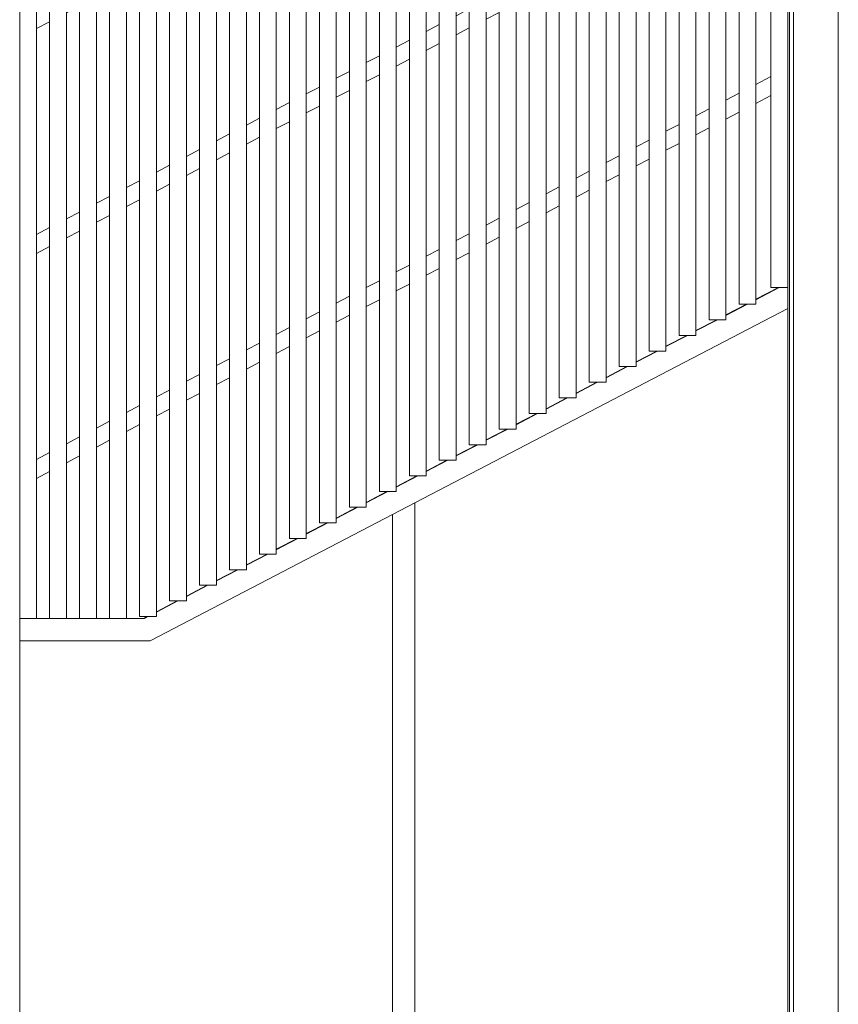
# Model space of a CAD drawing. Header units: millimetres. Extents: x -65 to 293624, y -1905 to 31061.
# Tile 188 of 256: x 113307 to 115492, y 18927 to 21554. Entities that reach past the tile are written whole.
import ezdxf

# ---------------------------------------------------------------- set-up
doc = ezdxf.new("R2010")
doc.units = ezdxf.units.MM
doc.header["$MEASUREMENT"] = 0
for name, color, linetype in [('1232 Välisseinad.AR', 7, 'Continuous'), ('1244 Fassaadivarustus.AR', 7, 'Continuous'), ('1245 Klaasfassaadid.AR', 7, 'Continuous'), ('1245 Sisehoovi varjestus.AR', 7, 'Continuous'), ('1248 Vihmaveetorud.AR', 7, 'Continuous'), ('1253 Terrassipostid.AR', 7, 'Continuous')]:
    doc.layers.add(name, color=color, linetype=linetype)

# ---------------------------------------------------------------- blocks, each defined once
blk = doc.blocks.new('Section Element_1060_3', base_point=(20443.1, 12361.4))
at = {"layer": '1253 Terrassipostid.AR', "color": 7, "linetype": 'Continuous', "lineweight": 13}
blk.add_line((113306.9, 22750.9), (113306.9, 16346.4), dxfattribs=at)
blk = doc.blocks.new('Section Element_1061_3', base_point=(20443.1, 12361.4))
at = {"layer": '1253 Terrassipostid.AR', "color": 7, "linetype": 'Continuous', "lineweight": 13}
blk.add_line((115356.9, 17369.2), (115356.9, 23067.1), dxfattribs=at)
blk = doc.blocks.new('Section Element_1119_3', base_point=(20443.1, 12361.4))
at = {"layer": '1232 Välisseinad.AR', "color": 7, "linetype": 'Continuous', "lineweight": 13}
for p, q in [((113351.9, 19956.4), (113386.9, 19956.4)), ((113431.9, 19956.4), (113466.9, 19956.4)), ((113511.9, 19956.4), (113546.9, 19956.4)), ((113591.9, 19956.4), (113640.3, 19956.4))]:
    blk.add_line(p, q, dxfattribs=at)
blk = doc.blocks.new('Section Element_1121_3', base_point=(20443.1, 12361.4))
at = {"layer": '1244 Fassaadivarustus.AR', "color": 7, "linetype": 'Continuous', "lineweight": 13}
for p, q in [((115334.4, 20839.1), (115271.9, 20806.5)), ((115332.2, 20839.1), (115271.9, 20807.6)), ((115249.4, 20794.8), (115191.9, 20764.8)), ((115247.2, 20794.8), (115191.9, 20765.9)), ((115169.4, 20753.1), (115111.9, 20723.1)), ((115167.2, 20753.1), (115111.9, 20724.3)), ((115089.4, 20711.4), (115031.9, 20681.4)), ((115087.2, 20711.4), (115031.9, 20682.6)), ((115009.4, 20669.7), (114951.9, 20639.8)), ((115007.2, 20669.7), (114951.9, 20640.9)), ((114929.4, 20628), (114871.9, 20598.1)), ((114927.2, 20628), (114871.9, 20599.2)), ((114849.4, 20586.4), (114791.9, 20556.4)), ((114847.2, 20586.4), (114791.9, 20557.5)), ((114769.4, 20544.7), (114711.9, 20514.7)), ((114767.2, 20544.7), (114711.9, 20515.8)), ((114689.4, 20503), (114631.9, 20473)), ((114687.2, 20503), (114631.9, 20474.2)), ((114609.4, 20461.3), (114551.9, 20431.4)), ((114607.2, 20461.3), (114551.9, 20432.5)), ((114529.4, 20419.6), (114471.9, 20389.7)), ((114527.2, 20419.6), (114471.9, 20390.8)), ((114449.4, 20378), (114391.9, 20348)), ((114447.2, 20378), (114391.9, 20349.1)), ((114369.4, 20336.3), (114311.9, 20306.3)), ((114367.2, 20336.3), (114311.9, 20307.4)), ((114289.4, 20294.6), (114231.9, 20264.6)), ((114287.2, 20294.6), (114231.9, 20265.8)), ((114209.4, 20252.9), (114151.9, 20222.9)), ((114207.2, 20252.9), (114151.9, 20224.1)), ((114129.4, 20211.2), (114071.9, 20181.3)), ((114127.2, 20211.2), (114071.9, 20182.4)), ((114049.4, 20169.5), (113991.9, 20139.6)), ((114047.2, 20169.5), (113991.9, 20140.7)), ((113969.4, 20127.9), (113911.9, 20097.9)), ((113967.2, 20127.9), (113911.9, 20099)), ((113889.4, 20086.2), (113831.9, 20056.2)), ((113887.2, 20086.2), (113831.9, 20057.4)), ((113809.4, 20044.5), (113751.9, 20014.5)), ((113807.2, 20044.5), (113751.9, 20015.7)), ((113729.4, 20002.8), (113671.9, 19972.9)), ((113727.2, 20002.8), (113671.9, 19974)), ((113649.4, 19961.1), (113640.3, 19956.4)), ((113647.2, 19961.1), (113640.3, 19957.6)), ((113640.3, 19956.4), (113640.3, 19957.6))]:
    blk.add_line(p, q, dxfattribs=at)
blk = doc.blocks.new('Section Element_1331_3', base_point=(20443.1, 12361.4))
at = {"layer": '1248 Vihmaveetorud.AR', "color": 7, "linetype": 'Continuous', "lineweight": 13}
for p, q in [((115371.9, 12513.5), (115371.9, 23119.1)), ((115491.9, 12513.5), (115491.9, 23137.7)), ((115361.9, 12513), (115361.9, 23117.6))]:
    blk.add_line(p, q, dxfattribs=at)
blk = doc.blocks.new('Section Element_1495_3', base_point=(20443.1, 12361.4))
at = {"layer": '1245 Klaasfassaadid.AR', "color": 7, "linetype": 'Continuous', "lineweight": 13}
for p, q in [((114301.9, 18088.4), (114301.9, 20200.1)), ((114361.9, 18119.6), (114361.9, 20200.1))]:
    blk.add_line(p, q, dxfattribs=at)
blk = doc.blocks.new('Section Element_1644_3', base_point=(20443.1, 12361.4))
at = {"layer": '1245 Klaasfassaadid.AR', "color": 7, "linetype": 'Continuous', "lineweight": 13}
blk.add_line((113306.9, 19896.4), (113655, 19896.4), dxfattribs=at)
blk = doc.blocks.new('Section Element_1651_3', base_point=(20443.1, 12361.4))
at = {"layer": '1245 Klaasfassaadid.AR', "color": 7, "linetype": 'Continuous', "lineweight": 13}
blk.add_line((114361.9, 20264.7), (115356.9, 20783.1), dxfattribs=at)
blk = doc.blocks.new('Section Element_1652_3', base_point=(20443.1, 12361.4))
at = {"layer": '1245 Klaasfassaadid.AR', "color": 7, "linetype": 'Continuous', "lineweight": 13}
for p, q in [((114301.9, 20233.4), (114361.9, 20264.7)), ((114361.9, 20200.1), (114361.9, 20264.7)), ((114301.9, 20200.1), (114301.9, 20233.4))]:
    blk.add_line(p, q, dxfattribs=at)
blk = doc.blocks.new('Section Element_1653_3', base_point=(20443.1, 12361.4))
at = {"layer": '1245 Klaasfassaadid.AR', "color": 7, "linetype": 'Continuous', "lineweight": 13}
for p, q in [((113655, 19896.4), (114301.9, 20233.4)), ((113649.4, 19961.1), (113649.4, 19961.1))]:
    blk.add_line(p, q, dxfattribs=at)
blk = doc.blocks.new('Section Element_1679_3', base_point=(20443.1, 12361.4))
at = {"layer": '1245 Sisehoovi varjestus.AR', "color": 7, "linetype": 'Continuous', "lineweight": 13}
for p, q in [((115311.9, 21401.8), (115271.9, 21381)), ((115226.9, 21357.5), (115191.9, 21339.3)), ((115311.9, 21351.1), (115271.9, 21330.2)), ((115146.9, 21315.8), (115111.9, 21297.6)), ((115226.9, 21306.8), (115191.9, 21288.5)), ((115066.9, 21274.2), (115031.9, 21255.9)), ((115146.9, 21265.1), (115111.9, 21246.9)), ((114986.9, 21232.5), (114951.9, 21214.2)), ((115066.9, 21223.4), (115031.9, 21205.2)), ((114906.9, 21190.8), (114871.9, 21172.6)), ((114986.9, 21181.7), (114951.9, 21163.5)), ((114826.9, 21149.1), (114791.9, 21130.9)), ((114906.9, 21140.1), (114871.9, 21121.8)), ((114746.9, 21107.4), (114711.9, 21089.2)), ((114826.9, 21098.4), (114791.9, 21080.1)), ((114666.9, 21065.8), (114631.9, 21047.5)), ((114746.9, 21056.7), (114711.9, 21038.5)), ((114586.9, 21024.1), (114551.9, 21005.8)), ((114666.9, 21015), (114631.9, 20996.8)), ((114506.9, 20982.4), (114471.9, 20964.2)), ((114586.9, 20973.3), (114551.9, 20955.1)), ((114426.9, 20940.7), (114391.9, 20922.5)), ((114506.9, 20931.7), (114471.9, 20913.4)), ((114346.9, 20899), (114311.9, 20880.8)), ((114426.9, 20890), (114391.9, 20871.7)), ((114266.9, 20857.3), (114231.9, 20839.1)), ((114346.9, 20848.3), (114311.9, 20830.1)), ((114186.9, 20815.7), (114151.9, 20797.4)), ((114266.9, 20806.6), (114231.9, 20788.4)), ((114106.9, 20774), (114071.9, 20755.8)), ((114186.9, 20764.9), (114151.9, 20746.7)), ((114026.9, 20732.3), (113991.9, 20714.1)), ((114106.9, 20723.2), (114071.9, 20705)), ((113946.9, 20690.6), (113911.9, 20672.4)), ((114026.9, 20681.6), (113991.9, 20663.3)), ((113866.9, 20648.9), (113831.9, 20630.7)), ((113946.9, 20639.9), (113911.9, 20621.6)), ((113786.9, 20607.3), (113751.9, 20589)), ((113866.9, 20598.2), (113831.9, 20580)), ((113706.9, 20565.6), (113671.9, 20547.3)), ((113786.9, 20556.5), (113751.9, 20538.3)), ((113626.9, 20523.9), (113591.9, 20505.7)), ((113706.9, 20514.8), (113671.9, 20496.6)), ((113546.9, 20482.2), (113511.9, 20464)), ((113626.9, 20473.2), (113591.9, 20454.9)), ((113466.9, 20440.5), (113431.9, 20422.3)), ((113546.9, 20431.5), (113511.9, 20413.2)), ((113386.9, 20398.9), (113351.9, 20380.6)), ((113466.9, 20389.8), (113431.9, 20371.6)), ((113386.9, 20348.1), (113351.9, 20329.9))]:
    blk.add_line(p, q, dxfattribs=at)
blk = doc.blocks.new('Section Element_1735_3', base_point=(20443.1, 12361.4))
at = {"layer": '1245 Sisehoovi varjestus.AR', "color": 7, "linetype": 'Continuous', "lineweight": 13}
for p, q in [((113386.9, 19956.4), (113386.9, 22763.2)), ((113431.9, 19956.4), (113431.9, 22770.1)), ((113386.9, 19956.4), (113431.9, 19956.4))]:
    blk.add_line(p, q, dxfattribs=at)
blk = doc.blocks.new('Section Element_1736_3', base_point=(20443.1, 12361.4))
at = {"layer": '1245 Sisehoovi varjestus.AR', "color": 7, "linetype": 'Continuous', "lineweight": 13}
for p, q in [((113351.9, 19956.4), (113351.9, 22757.8)), ((113306.9, 19956.4), (113351.9, 19956.4))]:
    blk.add_line(p, q, dxfattribs=at)
blk = doc.blocks.new('Section Element_1737_3', base_point=(20443.1, 12361.4))
at = {"layer": '1245 Sisehoovi varjestus.AR', "color": 7, "linetype": 'Continuous', "lineweight": 13}
for p, q in [((113511.9, 19956.4), (113511.9, 22782.5)), ((113466.9, 19956.4), (113466.9, 22775.5)), ((113466.9, 19956.4), (113511.9, 19956.4))]:
    blk.add_line(p, q, dxfattribs=at)
blk = doc.blocks.new('Section Element_1738_3', base_point=(20443.1, 12361.4))
at = {"layer": '1245 Sisehoovi varjestus.AR', "color": 7, "linetype": 'Continuous', "lineweight": 13}
for p, q in [((113546.9, 19956.4), (113546.9, 22787.9)), ((113591.9, 19956.4), (113591.9, 22794.8)), ((113546.9, 19956.4), (113591.9, 19956.4))]:
    blk.add_line(p, q, dxfattribs=at)
blk = doc.blocks.new('Section Element_1739_3', base_point=(20443.1, 12361.4))
at = {"layer": '1245 Sisehoovi varjestus.AR', "color": 7, "linetype": 'Continuous', "lineweight": 13}
for p, q in [((113671.9, 19961.1), (113671.9, 22807.2)), ((113626.9, 19961.1), (113626.9, 22800.2)), ((113626.9, 19961.1), (113671.9, 19961.1))]:
    blk.add_line(p, q, dxfattribs=at)
blk = doc.blocks.new('Section Element_1740_3', base_point=(20443.1, 12361.4))
at = {"layer": '1245 Sisehoovi varjestus.AR', "color": 7, "linetype": 'Continuous', "lineweight": 13}
for p, q in [((113706.9, 20002.8), (113706.9, 22812.6)), ((113751.9, 20002.8), (113751.9, 22819.5)), ((113706.9, 20002.8), (113751.9, 20002.8))]:
    blk.add_line(p, q, dxfattribs=at)
blk = doc.blocks.new('Section Element_1741_3', base_point=(20443.1, 12361.4))
at = {"layer": '1245 Sisehoovi varjestus.AR', "color": 7, "linetype": 'Continuous', "lineweight": 13}
for p, q in [((113831.9, 20044.5), (113831.9, 22831.9)), ((113786.9, 20044.5), (113786.9, 22824.9)), ((113786.9, 20044.5), (113831.9, 20044.5))]:
    blk.add_line(p, q, dxfattribs=at)
blk = doc.blocks.new('Section Element_1742_3', base_point=(20443.1, 12361.4))
at = {"layer": '1245 Sisehoovi varjestus.AR', "color": 7, "linetype": 'Continuous', "lineweight": 13}
for p, q in [((113866.9, 20086.2), (113866.9, 22837.3)), ((113911.9, 20086.2), (113911.9, 22844.2)), ((113866.9, 20086.2), (113911.9, 20086.2))]:
    blk.add_line(p, q, dxfattribs=at)
blk = doc.blocks.new('Section Element_1743_3', base_point=(20443.1, 12361.4))
at = {"layer": '1245 Sisehoovi varjestus.AR', "color": 7, "linetype": 'Continuous', "lineweight": 13}
for p, q in [((113991.9, 20127.9), (113991.9, 22856.5)), ((113946.9, 20127.9), (113946.9, 22849.6)), ((113946.9, 20127.9), (113991.9, 20127.9))]:
    blk.add_line(p, q, dxfattribs=at)
blk = doc.blocks.new('Section Element_1744_3', base_point=(20443.1, 12361.4))
at = {"layer": '1245 Sisehoovi varjestus.AR', "color": 7, "linetype": 'Continuous', "lineweight": 13}
for p, q in [((114026.9, 20169.5), (114026.9, 22861.9)), ((114071.9, 20169.5), (114071.9, 22868.9)), ((114026.9, 20169.5), (114071.9, 20169.5))]:
    blk.add_line(p, q, dxfattribs=at)
blk = doc.blocks.new('Section Element_1745_3', base_point=(20443.1, 12361.4))
at = {"layer": '1245 Sisehoovi varjestus.AR', "color": 7, "linetype": 'Continuous', "lineweight": 13}
for p, q in [((114106.9, 20211.2), (114106.9, 22874.3)), ((114151.9, 20211.2), (114151.9, 22881.2)), ((114106.9, 20211.2), (114151.9, 20211.2))]:
    blk.add_line(p, q, dxfattribs=at)
blk = doc.blocks.new('Section Element_1746_3', base_point=(20443.1, 12361.4))
at = {"layer": '1245 Sisehoovi varjestus.AR', "color": 7, "linetype": 'Continuous', "lineweight": 13}
for p, q in [((114186.9, 20252.9), (114186.9, 22886.6)), ((114231.9, 20252.9), (114231.9, 22893.6)), ((114186.9, 20252.9), (114231.9, 20252.9))]:
    blk.add_line(p, q, dxfattribs=at)
blk = doc.blocks.new('Section Element_1747_3', base_point=(20443.1, 12361.4))
at = {"layer": '1245 Sisehoovi varjestus.AR', "color": 7, "linetype": 'Continuous', "lineweight": 13}
for p, q in [((114266.9, 20294.6), (114266.9, 22899)), ((114311.9, 20294.6), (114311.9, 22905.9)), ((114266.9, 20294.6), (114311.9, 20294.6))]:
    blk.add_line(p, q, dxfattribs=at)
blk = doc.blocks.new('Section Element_1748_3', base_point=(20443.1, 12361.4))
at = {"layer": '1245 Sisehoovi varjestus.AR', "color": 7, "linetype": 'Continuous', "lineweight": 13}
for p, q in [((114346.9, 20336.3), (114346.9, 22911.3)), ((114391.9, 20336.3), (114391.9, 22918.2)), ((114346.9, 20336.3), (114391.9, 20336.3))]:
    blk.add_line(p, q, dxfattribs=at)
blk = doc.blocks.new('Section Element_1749_3', base_point=(20443.1, 12361.4))
at = {"layer": '1245 Sisehoovi varjestus.AR', "color": 7, "linetype": 'Continuous', "lineweight": 13}
for p, q in [((114426.9, 20378), (114426.9, 22923.6)), ((114471.9, 20378), (114471.9, 22930.6)), ((114426.9, 20378), (114471.9, 20378))]:
    blk.add_line(p, q, dxfattribs=at)
blk = doc.blocks.new('Section Element_1750_3', base_point=(20443.1, 12361.4))
at = {"layer": '1245 Sisehoovi varjestus.AR', "color": 7, "linetype": 'Continuous', "lineweight": 13}
for p, q in [((114506.9, 20419.6), (114506.9, 22936)), ((114551.9, 20419.6), (114551.9, 22942.9)), ((114506.9, 20419.6), (114551.9, 20419.6))]:
    blk.add_line(p, q, dxfattribs=at)
blk = doc.blocks.new('Section Element_1751_3', base_point=(20443.1, 12361.4))
at = {"layer": '1245 Sisehoovi varjestus.AR', "color": 7, "linetype": 'Continuous', "lineweight": 13}
for p, q in [((114586.9, 20461.3), (114586.9, 22948.3)), ((114631.9, 20461.3), (114631.9, 22955.3)), ((114586.9, 20461.3), (114631.9, 20461.3))]:
    blk.add_line(p, q, dxfattribs=at)
blk = doc.blocks.new('Section Element_1752_3', base_point=(20443.1, 12361.4))
at = {"layer": '1245 Sisehoovi varjestus.AR', "color": 7, "linetype": 'Continuous', "lineweight": 13}
for p, q in [((114711.9, 20503), (114711.9, 22967.6)), ((114666.9, 20503), (114666.9, 22960.7)), ((114666.9, 20503), (114711.9, 20503))]:
    blk.add_line(p, q, dxfattribs=at)
blk = doc.blocks.new('Section Element_1753_3', base_point=(20443.1, 12361.4))
at = {"layer": '1245 Sisehoovi varjestus.AR', "color": 7, "linetype": 'Continuous', "lineweight": 13}
for p, q in [((114746.9, 20544.7), (114746.9, 22973)), ((114791.9, 20544.7), (114791.9, 22980)), ((114746.9, 20544.7), (114791.9, 20544.7))]:
    blk.add_line(p, q, dxfattribs=at)
blk = doc.blocks.new('Section Element_1754_3', base_point=(20443.1, 12361.4))
at = {"layer": '1245 Sisehoovi varjestus.AR', "color": 7, "linetype": 'Continuous', "lineweight": 13}
for p, q in [((114871.9, 20586.4), (114871.9, 22992.3)), ((114826.9, 20586.4), (114826.9, 22985.4)), ((114826.9, 20586.4), (114871.9, 20586.4))]:
    blk.add_line(p, q, dxfattribs=at)
blk = doc.blocks.new('Section Element_1755_3', base_point=(20443.1, 12361.4))
at = {"layer": '1245 Sisehoovi varjestus.AR', "color": 7, "linetype": 'Continuous', "lineweight": 13}
for p, q in [((114906.9, 20628), (114906.9, 22997.7)), ((114951.9, 20628), (114951.9, 23004.6)), ((114906.9, 20628), (114951.9, 20628))]:
    blk.add_line(p, q, dxfattribs=at)
blk = doc.blocks.new('Section Element_1756_3', base_point=(20443.1, 12361.4))
at = {"layer": '1245 Sisehoovi varjestus.AR', "color": 7, "linetype": 'Continuous', "lineweight": 13}
for p, q in [((115031.9, 20669.7), (115031.9, 23017)), ((114986.9, 20669.7), (114986.9, 23010)), ((114986.9, 20669.7), (115031.9, 20669.7))]:
    blk.add_line(p, q, dxfattribs=at)
blk = doc.blocks.new('Section Element_1757_3', base_point=(20443.1, 12361.4))
at = {"layer": '1245 Sisehoovi varjestus.AR', "color": 7, "linetype": 'Continuous', "lineweight": 13}
for p, q in [((115066.9, 20711.4), (115066.9, 23022.4)), ((115111.9, 20711.4), (115111.9, 23029.3)), ((115066.9, 20711.4), (115111.9, 20711.4))]:
    blk.add_line(p, q, dxfattribs=at)
blk = doc.blocks.new('Section Element_1758_3', base_point=(20443.1, 12361.4))
at = {"layer": '1245 Sisehoovi varjestus.AR', "color": 7, "linetype": 'Continuous', "lineweight": 13}
for p, q in [((115191.9, 20753.1), (115191.9, 23041.7)), ((115146.9, 20753.1), (115146.9, 23034.7)), ((115146.9, 20753.1), (115191.9, 20753.1))]:
    blk.add_line(p, q, dxfattribs=at)
blk = doc.blocks.new('Section Element_1759_3', base_point=(20443.1, 12361.4))
at = {"layer": '1245 Sisehoovi varjestus.AR', "color": 7, "linetype": 'Continuous', "lineweight": 13}
for p, q in [((115226.9, 20794.8), (115226.9, 23047.1)), ((115271.9, 20794.8), (115271.9, 23054)), ((115226.9, 20794.8), (115271.9, 20794.8))]:
    blk.add_line(p, q, dxfattribs=at)
blk = doc.blocks.new('Section Element_1913_3', base_point=(20443.1, 12361.4))
at = {"layer": '1245 Sisehoovi varjestus.AR', "color": 7, "linetype": 'Continuous', "lineweight": 13}
for p, q in [((115311.9, 22001.8), (115271.9, 21981)), ((115226.9, 21957.5), (115191.9, 21939.3)), ((115311.9, 21951.1), (115271.9, 21930.2)), ((115146.9, 21915.8), (115111.9, 21897.6)), ((115226.9, 21906.8), (115191.9, 21888.5)), ((115066.9, 21874.2), (115031.9, 21855.9)), ((115146.9, 21865.1), (115111.9, 21846.9)), ((114986.9, 21832.5), (114951.9, 21814.2)), ((115066.9, 21823.4), (115031.9, 21805.2)), ((114906.9, 21790.8), (114871.9, 21772.6)), ((114986.9, 21781.7), (114951.9, 21763.5)), ((114826.9, 21749.1), (114791.9, 21730.9)), ((114906.9, 21740.1), (114871.9, 21721.8)), ((114746.9, 21707.4), (114711.9, 21689.2)), ((114826.9, 21698.4), (114791.9, 21680.1)), ((114666.9, 21665.8), (114631.9, 21647.5)), ((114746.9, 21656.7), (114711.9, 21638.5)), ((114586.9, 21624.1), (114551.9, 21605.8)), ((114666.9, 21615), (114631.9, 21596.8)), ((114506.9, 21582.4), (114471.9, 21564.2)), ((114586.9, 21573.3), (114551.9, 21555.1)), ((114426.9, 21540.7), (114391.9, 21522.5)), ((114506.9, 21531.7), (114471.9, 21513.4)), ((114346.9, 21499), (114311.9, 21480.8)), ((114426.9, 21490), (114391.9, 21471.7)), ((114266.9, 21457.3), (114231.9, 21439.1)), ((114346.9, 21448.3), (114311.9, 21430.1)), ((114186.9, 21415.7), (114151.9, 21397.4)), ((114266.9, 21406.6), (114231.9, 21388.4)), ((114106.9, 21374), (114071.9, 21355.8)), ((114186.9, 21364.9), (114151.9, 21346.7)), ((114026.9, 21332.3), (113991.9, 21314.1)), ((114106.9, 21323.2), (114071.9, 21305)), ((113946.9, 21290.6), (113911.9, 21272.4)), ((114026.9, 21281.6), (113991.9, 21263.3)), ((113866.9, 21248.9), (113831.9, 21230.7)), ((113946.9, 21239.9), (113911.9, 21221.6)), ((113786.9, 21207.3), (113751.9, 21189)), ((113866.9, 21198.2), (113831.9, 21180)), ((113706.9, 21165.6), (113671.9, 21147.3)), ((113786.9, 21156.5), (113751.9, 21138.3)), ((113626.9, 21123.9), (113591.9, 21105.7)), ((113706.9, 21114.8), (113671.9, 21096.6)), ((113546.9, 21082.2), (113511.9, 21064)), ((113626.9, 21073.2), (113591.9, 21054.9)), ((113466.9, 21040.5), (113431.9, 21022.3)), ((113546.9, 21031.5), (113511.9, 21013.2)), ((113386.9, 20998.9), (113351.9, 20980.6)), ((113466.9, 20989.8), (113431.9, 20971.6)), ((113386.9, 20948.1), (113351.9, 20929.9))]:
    blk.add_line(p, q, dxfattribs=at)
blk = doc.blocks.new('Section Element_1917_3', base_point=(20443.1, 12361.4))
at = {"layer": '1245 Sisehoovi varjestus.AR', "color": 7, "linetype": 'Continuous', "lineweight": 13}
for p, q in [((115311.9, 22601.8), (115271.9, 22581)), ((115226.9, 22557.5), (115191.9, 22539.3)), ((115311.9, 22551.1), (115271.9, 22530.2)), ((115146.9, 22515.8), (115111.9, 22497.6)), ((115226.9, 22506.8), (115191.9, 22488.5)), ((115066.9, 22474.2), (115031.9, 22455.9)), ((115146.9, 22465.1), (115111.9, 22446.9)), ((114986.9, 22432.5), (114951.9, 22414.2)), ((115066.9, 22423.4), (115031.9, 22405.2)), ((114906.9, 22390.8), (114871.9, 22372.6)), ((114986.9, 22381.7), (114951.9, 22363.5)), ((114826.9, 22349.1), (114791.9, 22330.9)), ((114906.9, 22340.1), (114871.9, 22321.8)), ((114746.9, 22307.4), (114711.9, 22289.2)), ((114826.9, 22298.4), (114791.9, 22280.1)), ((114666.9, 22265.8), (114631.9, 22247.5)), ((114746.9, 22256.7), (114711.9, 22238.5)), ((114586.9, 22224.1), (114551.9, 22205.8)), ((114666.9, 22215), (114631.9, 22196.8)), ((114506.9, 22182.4), (114471.9, 22164.2)), ((114586.9, 22173.3), (114551.9, 22155.1)), ((114426.9, 22140.7), (114391.9, 22122.5)), ((114506.9, 22131.7), (114471.9, 22113.4)), ((114346.9, 22099), (114311.9, 22080.8)), ((114426.9, 22090), (114391.9, 22071.7)), ((114266.9, 22057.3), (114231.9, 22039.1)), ((114346.9, 22048.3), (114311.9, 22030.1)), ((114186.9, 22015.7), (114151.9, 21997.4)), ((114266.9, 22006.6), (114231.9, 21988.4)), ((114106.9, 21974), (114071.9, 21955.8)), ((114186.9, 21964.9), (114151.9, 21946.7)), ((114026.9, 21932.3), (113991.9, 21914.1)), ((114106.9, 21923.2), (114071.9, 21905)), ((113946.9, 21890.6), (113911.9, 21872.4)), ((114026.9, 21881.6), (113991.9, 21863.3)), ((113866.9, 21848.9), (113831.9, 21830.7)), ((113946.9, 21839.9), (113911.9, 21821.6)), ((113786.9, 21807.3), (113751.9, 21789)), ((113866.9, 21798.2), (113831.9, 21780)), ((113706.9, 21765.6), (113671.9, 21747.3)), ((113786.9, 21756.5), (113751.9, 21738.3)), ((113626.9, 21723.9), (113591.9, 21705.7)), ((113706.9, 21714.8), (113671.9, 21696.6)), ((113546.9, 21682.2), (113511.9, 21664)), ((113626.9, 21673.2), (113591.9, 21654.9)), ((113466.9, 21640.5), (113431.9, 21622.3)), ((113546.9, 21631.5), (113511.9, 21613.2)), ((113386.9, 21598.9), (113351.9, 21580.6)), ((113466.9, 21589.8), (113431.9, 21571.6)), ((113386.9, 21548.1), (113351.9, 21529.9))]:
    blk.add_line(p, q, dxfattribs=at)
blk = doc.blocks.new('Section Element_3054_3', base_point=(20443.1, 12361.4))
at = {"layer": '1245 Sisehoovi varjestus.AR', "color": 7, "linetype": 'Continuous', "lineweight": 13}
for q in [(115311.9, 23060.2), (115356.9, 20839.1)]:
    blk.add_line((115311.9, 20839.1), q, dxfattribs=at)

msp = doc.modelspace()

# ---------------------------------------------------------------- block references
at = {"layer": '1232 Välisseinad.AR', "lineweight": 0}
msp.add_blockref('Section Element_1119_3', (20443.1, 12361.4), dxfattribs=at)
at = {"layer": '1244 Fassaadivarustus.AR', "lineweight": 0}
msp.add_blockref('Section Element_1121_3', (20443.1, 12361.4), dxfattribs=at)
at = {"layer": '1245 Klaasfassaadid.AR', "lineweight": 0}
for name in ['Section Element_1651_3', 'Section Element_1652_3', 'Section Element_1653_3', 'Section Element_1495_3', 'Section Element_1644_3']:
    msp.add_blockref(name, (20443.1, 12361.4), dxfattribs=at)
at = {"layer": '1245 Sisehoovi varjestus.AR', "lineweight": 0}
for name in ['Section Element_1758_3', 'Section Element_1759_3', 'Section Element_3054_3', 'Section Element_1756_3', 'Section Element_1757_3', 'Section Element_1754_3', 'Section Element_1755_3', 'Section Element_1752_3', 'Section Element_1753_3', 'Section Element_1750_3', 'Section Element_1751_3', 'Section Element_1748_3', 'Section Element_1749_3', 'Section Element_1746_3', 'Section Element_1747_3', 'Section Element_1743_3', 'Section Element_1744_3', 'Section Element_1745_3', 'Section Element_1741_3', 'Section Element_1742_3', 'Section Element_1739_3', 'Section Element_1740_3', 'Section Element_1737_3', 'Section Element_1738_3', 'Section Element_1736_3', 'Section Element_1735_3', 'Section Element_1917_3', 'Section Element_1913_3', 'Section Element_1679_3']:
    msp.add_blockref(name, (20443.1, 12361.4), dxfattribs=at)
at = {"layer": '1248 Vihmaveetorud.AR', "lineweight": 0}
msp.add_blockref('Section Element_1331_3', (20443.1, 12361.4), dxfattribs=at)
at = {"layer": '1253 Terrassipostid.AR', "lineweight": 0}
for name in ['Section Element_1061_3', 'Section Element_1060_3']:
    msp.add_blockref(name, (20443.1, 12361.4), dxfattribs=at)

doc.saveas('drawing.dxf')
